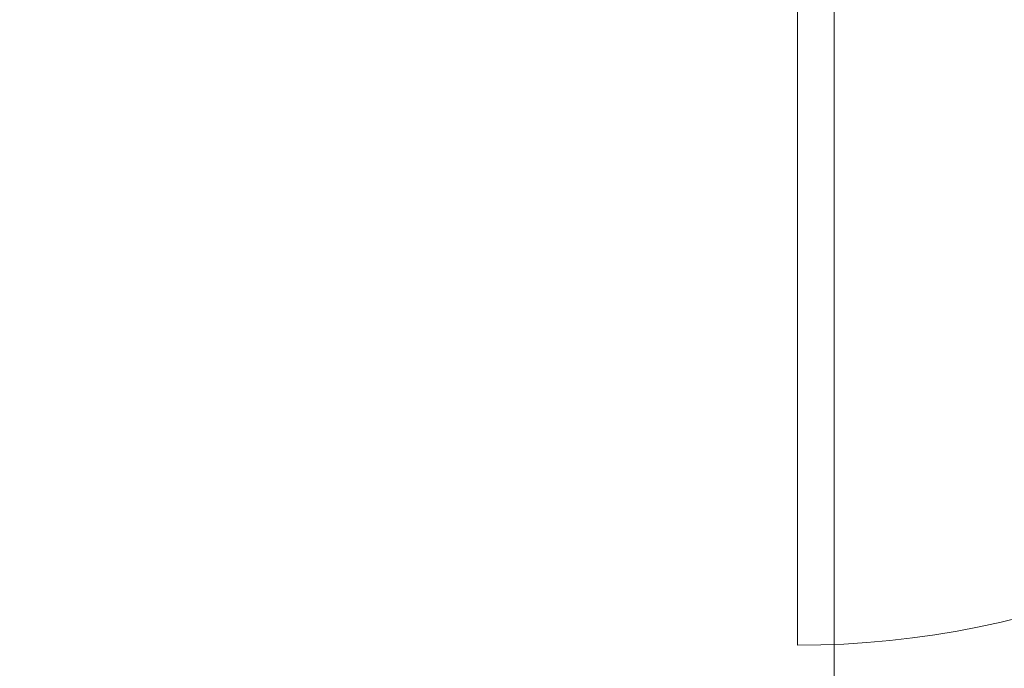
# Model space of a CAD drawing. Header units: centimetres. Extents: x -1316 to 21770, y -8842 to 3590.
# Tile 71 of 125: x 298 to 353, y 1611 to 1648. Entities that reach past the tile are written whole.
import ezdxf

# ---------------------------------------------------------------- set-up
doc = ezdxf.new("R2010")
doc.units = ezdxf.units.CM
doc.linetypes.add('Dash', pattern=[60, 30, -30])
for name, color, linetype, lineweight in [('A-DETL', 90, 'Continuous', 9), ('A-DOOR', 31, 'Continuous', 13), ('A-DOOR-HDLN', 31, 'Dash', 9), ('A-WALL-IDEN', 211, 'Continuous', 13)]:
    doc.layers.add(name, color=color, linetype=linetype, lineweight=lineweight)

# ---------------------------------------------------------------- blocks, each defined once
blk = doc.blocks.new('Schueco_FWS_ADS-75-SimplySmart_inw_Family-02 - FWS SI insert unit 90-2368395-5_piętro III __10_50 m_ - stan projektowany')
at = {"layer": 'A-DOOR'}
blk.add_line((72.3, 58.25), (72.3, 7.6), dxfattribs=at)
at = {"layer": 'A-DOOR-HDLN'}
blk.add_arc((72.3, 7.6), 50.65, 90, 180, dxfattribs=at)

msp = doc.modelspace()

# ---------------------------------------------------------------- linework, layer by layer
at = {"layer": 'A-DETL', "linetype": 'Dash', "lineweight": 25}
msp.add_open_spline([(-555.623, 1472.575), (-478.908, 1472.575), (-476.079, 1472.575), (-439.123, 1472.575), (-439.123, 1435.619), (-439.123, 1432.79), (-439.123, 1329.11), (-439.123, 1326.281), (-439.123, 1289.326), (-402.167, 1289.326), (-399.339, 1289.326), (54.377, 1289.326), (347.204, 1289.326), (391.666, 1289.326), (418.55, 1316.21), (413.877, 1393.928), (413.877, 1663.126)], degree=3, knots=[0, 0, 0, 0, 1.274059, 2.1133, 2.95254, 4.521491, 5.717221, 7.286172, 8.125412, 8.964652, 14.361634, 22.556861, 31.207392, 35.311818, 37.065318, 41.276562, 41.276562, 41.276562, 41.276562], dxfattribs=at)
at = {"layer": 'A-WALL-IDEN'}
msp.add_line((343.644, 1670.726), (343.644, 1605.153), dxfattribs=at)

# ---------------------------------------------------------------- block references
at = {"layer": 'A-DOOR', "rotation": 180}
msp.add_blockref('Schueco_FWS_ADS-75-SimplySmart_inw_Family-02 - FWS SI insert unit 90-2368395-5_piętro III __10_50 m_ - stan projektowany', (413.877, 1670.726), dxfattribs=at)

doc.saveas('drawing.dxf')
